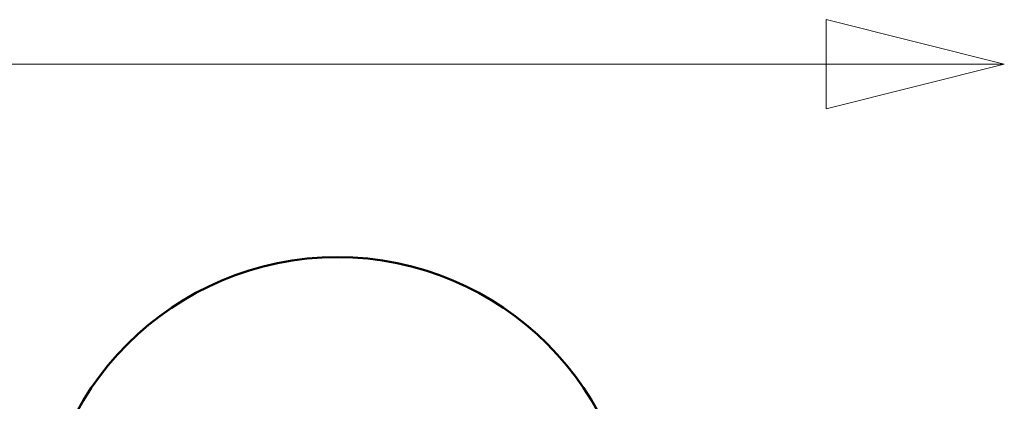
# Model space of a CAD drawing. Header units: millimetres. Extents: x 61 to 1929, y 482 to 2664.
# Tile 216 of 219: x 1192 to 1357, y 777 to 841. Entities that reach past the tile are written whole.
import ezdxf

# ---------------------------------------------------------------- set-up
doc = ezdxf.new("R2010")
doc.units = ezdxf.units.MM
doc.header["$LTSCALE"] = 10
doc.layers.add('Widoczne (ISO)', color=7, linetype='Continuous', lineweight=50)
doc.layers.add('Wymiar (ISO)', color=7, linetype='Continuous', lineweight=25)

msp = doc.modelspace()

# ---------------------------------------------------------------- linework, layer by layer
at = {"layer": 'Widoczne (ISO)'}
msp.add_circle((1245.17, 751.35), 50, dxfattribs=at)
at = {"layer": 'Wymiar (ISO)', "lineweight": 18}
for p, q in [((1357.47, 833.84), (1327.47, 841.34)), ((1327.47, 841.34), (1327.47, 826.34)), ((1327.47, 833.84), (248.47, 833.84)), ((1327.47, 833.84), (1357.47, 833.84)), ((1327.47, 826.34), (1357.47, 833.84))]:
    msp.add_line(p, q, dxfattribs=at)
at = {"layer": 'Wymiar (ISO)', "lineweight": 18, "flags": 128}
msp.add_lwpolyline([(1327.47, 826.34), (1357.47, 833.84), (1327.47, 841.34), (1327.47, 826.34)], dxfattribs=at)
at = {"layer": 'Wymiar (ISO)'}
msp.add_solid([(1327.47, 826.34), (1357.47, 833.84), (1327.47, 841.34), (1327.47, 826.34)], dxfattribs=at)

doc.saveas('drawing.dxf')
